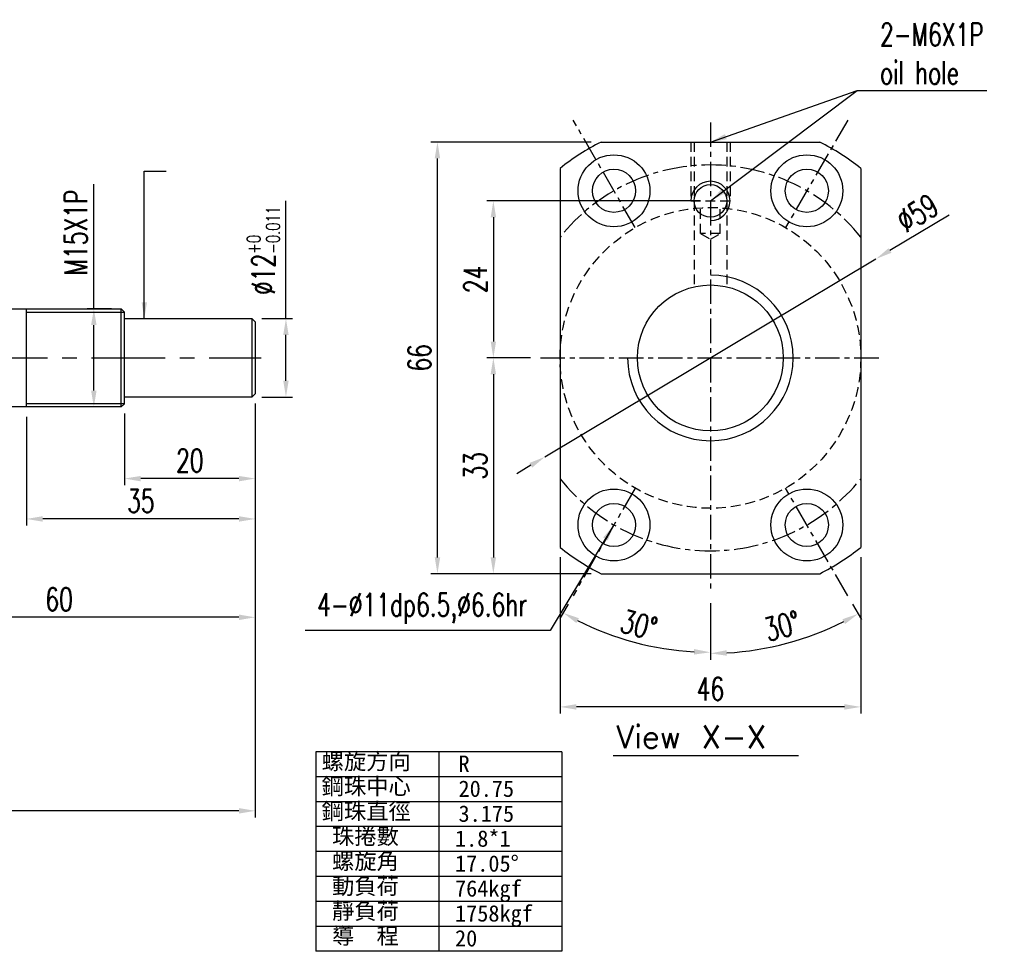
# Model space of a CAD drawing. Extents: x -428 to -52, y 16 to 176.
# Tile 3 of 3: x -202 to -52, y 16 to 158. Entities that reach past the tile are written whole.
import ezdxf

# ---------------------------------------------------------------- set-up
doc = ezdxf.new("R2010")
doc.units = 0
doc.header["$LTSCALE"] = 3
doc.header["$MEASUREMENT"] = 0
doc.header["$PDMODE"] = 2
doc.linetypes.add('CENTER', pattern=[2, 1.25, -0.25, 0.25, -0.25])
doc.linetypes.add('DASHED', pattern=[0.75, 0.5, -0.25])
doc.layers.get('DEFPOINTS').update_dxf_attribs({"linetype": 'CONTINUOUS'})
for name, color, linetype in [('CL', 1, 'CENTER'), ('DIM', 4, 'CONTINUOUS'), ('HID', 2, 'DASHED'), ('OUT', 3, 'CONTINUOUS')]:
    doc.layers.add(name, color=color, linetype=linetype)
doc.styles.add('DIM-7', font='SIMPLEX.shx', dxfattribs={"width": 0.7, "bigfont": 'chineset.shx'})
doc.styles.add('STYLE1', font='txt.shx')
doc.styles.add('T', font='kaiu.ttf')
doc.dimstyles.new('CNS', dxfattribs={"dimtxt": 3.5, "dimasz": 2.5, "dimexe": 1, "dimexo": 1.5, "dimgap": 0.09, "dimtad": 0, "dimdsep": 46, "dimtxsty": 'DIM-7', "dimcen": 0.09, "dimadec": 0, "dimazin": 0, "dimtfac": 1, "dimtix": 1, "dimtmove": 2, "dimatfit": 3, "dimfxl": 1, "dimtvp": 0.971429, "dimtolj": 1, "dimarcsym": 0})
doc.dimstyles.get("Standard").update_dxf_attribs({"dimtxt": 0.18, "dimasz": 0.18, "dimexe": 0.18, "dimexo": 0.0625, "dimgap": 0.09, "dimtad": 0, "dimtih": 1, "dimtoh": 1, "dimdec": 4, "dimzin": 0, "dimdsep": 46, "dimtxsty": 'STANDARD', "dimcen": 0.09, "dimadec": 0, "dimazin": 0, "dimtfac": 1, "dimtdec": 4, "dimtofl": 0, "dimtmove": 0, "dimatfit": 0, "dimfxl": 1, "dimtolj": 1, "dimtzin": 0, "dimarcsym": 0})

# ---------------------------------------------------------------- blocks, each defined once
blk = doc.blocks.new('*D4')
at = {"layer": 'DEFPOINTS', "color": 0, "transparency": 16777216}
for p in [(-96.66, 130.77), (-129.86, 106.77), (-122.66, 106.77)]:
    blk.add_point(p, dxfattribs=at)
at = {"layer": 'DIM', "color": 0, "lineweight": -2, "transparency": 16777216}
for p, q in [((-98.16, 130.77), (-130.86, 130.77)), ((-129.86, 128.27), (-129.86, 109.27)), ((-124.16, 106.77), (-130.86, 106.77))]:
    blk.add_line(p, q, dxfattribs=at)
at = {"layer": 'DIM', "color": 0, "transparency": 16777216}
for points in [[(-130.27, 128.27), (-129.44, 128.27), (-129.86, 130.77)], [(-130.27, 109.27), (-129.44, 109.27), (-129.86, 106.77)]]:
    blk.add_solid(points, dxfattribs=at)
at = {"layer": 'DIM', "color": 0, "transparency": 16777216, "insert": (-132.61, 118.77), "char_height": 3.5, "attachment_point": 5, "rotation": 90, "style": 'DIM-7'}
blk.add_mtext('\\A1;24', dxfattribs=at)
blk = doc.blocks.new('*D5')
at = {"layer": 'DEFPOINTS', "color": 0, "transparency": 16777216}
for p in [(-96.66, 142.77), (-108.16, 86.85), (-117.66, 70.39), (-96.66, 70.77), (-112.06, 64.47)]:
    blk.add_point(p, dxfattribs=at)
at = {"layer": 'DIM', "color": 0, "lineweight": -2, "transparency": 16777216}
for p, q in [((-118.41, 69.09), (-119.67, 66.92)), ((-96.66, 69.27), (-96.66, 60.75))]:
    blk.add_line(p, q, dxfattribs=at)
blk.add_arc((-96.66, 106.77), 45.01, 243.1825, 266.8175, dxfattribs=at)
at = {"layer": 'DIM', "color": 0, "transparency": 16777216}
for points in [[(-117.17, 66.23), (-116.77, 66.96), (-119.17, 67.78)], [(-99.15, 62.24), (-99.17, 61.4), (-96.66, 61.75)]]:
    blk.add_solid(points, dxfattribs=at)
at = {"layer": 'DIM', "color": 0, "transparency": 16777216, "insert": (-107.6, 65.94), "char_height": 3.5, "attachment_point": 5, "rotation": 345, "style": 'DIM-7'}
blk.add_mtext('\\A1;30°', dxfattribs=at)
blk = doc.blocks.new('*D11')
at = {"layer": 'DEFPOINTS', "color": 0, "transparency": 16777216}
for p in [(-119.66, 77.78), (-73.66, 77.78), (-119.66, 53.4)]:
    blk.add_point(p, dxfattribs=at)
at = {"layer": 'DIM', "color": 0, "lineweight": -2, "transparency": 16777216}
for p, q in [((-119.66, 76.28), (-119.66, 52.4)), ((-73.66, 76.28), (-73.66, 52.4)), ((-76.16, 53.4), (-117.16, 53.4))]:
    blk.add_line(p, q, dxfattribs=at)
at = {"layer": 'DIM', "color": 0, "transparency": 16777216}
for points in [[(-117.16, 53.82), (-117.16, 52.98), (-119.66, 53.4)], [(-76.16, 53.82), (-76.16, 52.98), (-73.66, 53.4)]]:
    blk.add_solid(points, dxfattribs=at)
at = {"layer": 'DIM', "color": 0, "transparency": 16777216, "insert": (-96.66, 56.15), "char_height": 3.5, "attachment_point": 5, "style": 'DIM-7'}
blk.add_mtext('\\A1;46', dxfattribs=at)
blk = doc.blocks.new('*D12')
at = {"layer": 'DEFPOINTS', "color": 0, "transparency": 16777216}
for p in [(-138.41, 139.77), (-113.4, 139.77), (-113.4, 73.77)]:
    blk.add_point(p, dxfattribs=at)
at = {"layer": 'DIM', "color": 0, "lineweight": -2, "transparency": 16777216}
for p, q in [((-114.9, 139.77), (-139.41, 139.77)), ((-138.41, 76.27), (-138.41, 137.27)), ((-114.9, 73.77), (-139.41, 73.77))]:
    blk.add_line(p, q, dxfattribs=at)
at = {"layer": 'DIM', "color": 0, "transparency": 16777216}
for points in [[(-138.83, 137.27), (-137.99, 137.27), (-138.41, 139.77)], [(-138.83, 76.27), (-137.99, 76.27), (-138.41, 73.77)]]:
    blk.add_solid(points, dxfattribs=at)
at = {"layer": 'DIM', "color": 0, "transparency": 16777216, "insert": (-141.16, 106.77), "char_height": 3.5, "attachment_point": 5, "rotation": 90, "style": 'DIM-7'}
blk.add_mtext('\\A1;66', dxfattribs=at)
blk = doc.blocks.new('*D13')
at = {"layer": 'DEFPOINTS', "color": 0, "transparency": 16777216}
for p in [(-123.13, 106.77), (-129.86, 73.77), (-113.4, 73.77)]:
    blk.add_point(p, dxfattribs=at)
at = {"layer": 'DIM', "color": 0, "lineweight": -2, "transparency": 16777216}
for p, q in [((-124.63, 106.77), (-130.86, 106.77)), ((-129.86, 104.27), (-129.86, 76.27)), ((-114.9, 73.77), (-130.86, 73.77))]:
    blk.add_line(p, q, dxfattribs=at)
at = {"layer": 'DIM', "color": 0, "transparency": 16777216}
for points in [[(-130.28, 104.27), (-129.45, 104.27), (-129.86, 106.77)], [(-130.28, 76.27), (-129.45, 76.27), (-129.86, 73.77)]]:
    blk.add_solid(points, dxfattribs=at)
at = {"layer": 'DIM', "color": 0, "transparency": 16777216, "insert": (-132.61, 90.27), "char_height": 3.5, "attachment_point": 5, "rotation": 90, "style": 'DIM-7'}
blk.add_mtext('\\A1;33', dxfattribs=at)
blk = doc.blocks.new('*D14')
at = {"layer": 'DEFPOINTS', "color": 0, "transparency": 16777216}
for p in [(-71.34, 121.9), (-121.98, 91.63)]:
    blk.add_point(p, dxfattribs=at)
at = {"layer": 'DIM', "color": 0, "lineweight": -2, "transparency": 16777216}
for p, q in [((-60.13, 128.61), (-69.2, 123.19)), ((-121.98, 91.63), (-71.34, 121.9)), ((-124.13, 90.34), (-126.27, 89.06))]:
    blk.add_line(p, q, dxfattribs=at)
at = {"layer": 'DIM', "color": 0, "transparency": 16777216}
for points in [[(-69.41, 123.54), (-68.99, 122.83), (-71.34, 121.9)], [(-124.34, 90.7), (-123.92, 89.99), (-121.98, 91.63)]]:
    blk.add_solid(points, dxfattribs=at)
at = {"layer": 'DIM', "color": 0, "transparency": 16777216, "insert": (-65, 128.9), "char_height": 3.5, "attachment_point": 5, "rotation": 30.8757, "style": 'DIM-7'}
blk.add_mtext('\\A1;∅59', dxfattribs=at)
blk = doc.blocks.new('*D17')
at = {"layer": 'DEFPOINTS', "color": 0, "linetype": 'Continuous', "transparency": 16777216}
for p in [(-166.28, 101.27), (-406.42, 49.68), (-406.42, 37.51)]:
    blk.add_point(p, dxfattribs=at)
at = {"layer": 'DIM', "color": 0, "linetype": 'Continuous', "lineweight": -2, "transparency": 16777216}
for p, q in [((-166.28, 99.77), (-166.28, 36.51)), ((-406.42, 48.18), (-406.42, 36.51)), ((-168.78, 37.51), (-403.92, 37.51))]:
    blk.add_line(p, q, dxfattribs=at)
at = {"layer": 'DIM', "color": 0, "linetype": 'Continuous', "transparency": 16777216}
for points in [[(-403.92, 37.93), (-403.92, 37.09), (-406.42, 37.51)], [(-168.78, 37.93), (-168.78, 37.09), (-166.28, 37.51)]]:
    blk.add_solid(points, dxfattribs=at)
at = {"layer": 'DIM', "color": 0, "linetype": 'Continuous', "transparency": 16777216, "insert": (-286.35, 40.26), "char_height": 3.5, "attachment_point": 5, "style": 'DIM-7'}
blk.add_mtext('\\A1;L3', dxfattribs=at)
blk = doc.blocks.new('*D24')
at = {"layer": 'DEFPOINTS', "color": 0, "linetype": 'Continuous', "transparency": 16777216}
for p in [(-190.96, 114.27), (-186.78, 114.27), (-186.78, 99.27)]:
    blk.add_point(p, dxfattribs=at)
at = {"layer": 'DIM', "color": 0, "linetype": 'Continuous', "lineweight": -2, "transparency": 16777216}
for p, q in [((-190.96, 114.27), (-190.96, 133.35)), ((-188.28, 114.27), (-191.96, 114.27)), ((-190.96, 101.77), (-190.96, 111.77)), ((-188.28, 99.27), (-191.96, 99.27))]:
    blk.add_line(p, q, dxfattribs=at)
at = {"layer": 'DIM', "color": 0, "linetype": 'Continuous', "transparency": 16777216}
for points in [[(-191.38, 111.77), (-190.54, 111.77), (-190.96, 114.27)], [(-191.38, 101.77), (-190.54, 101.77), (-190.96, 99.27)]]:
    blk.add_solid(points, dxfattribs=at)
at = {"layer": 'DIM', "color": 0, "linetype": 'Continuous', "transparency": 16777216, "insert": (-193.71, 125.93), "char_height": 3.5, "attachment_point": 5, "rotation": 90, "style": 'DIM-7'}
blk.add_mtext('\\A1;M15X1P', dxfattribs=at)
blk = doc.blocks.new('*D25')
at = {"layer": 'DEFPOINTS', "color": 0, "linetype": 'Continuous', "transparency": 16777216}
for p in [(-166.78, 112.77), (-161.58, 112.77), (-166.78, 100.77)]:
    blk.add_point(p, dxfattribs=at)
at = {"layer": 'DIM', "color": 0, "linetype": 'Continuous', "lineweight": -2, "transparency": 16777216}
for p, q in [((-161.58, 112.77), (-161.58, 130.79)), ((-165.28, 112.77), (-160.58, 112.77)), ((-161.58, 103.27), (-161.58, 110.27)), ((-165.28, 100.77), (-160.58, 100.77))]:
    blk.add_line(p, q, dxfattribs=at)
at = {"layer": 'DIM', "color": 0, "linetype": 'Continuous', "transparency": 16777216}
for points in [[(-162, 110.27), (-161.17, 110.27), (-161.58, 112.77)], [(-162, 103.27), (-161.17, 103.27), (-161.58, 100.77)]]:
    blk.add_solid(points, dxfattribs=at)
at = {"layer": 'DIM', "color": 0, "linetype": 'Continuous', "transparency": 16777216, "insert": (-165.03, 123.18), "char_height": 3.5, "attachment_point": 5, "rotation": 90, "style": 'DIM-7'}
blk.add_mtext('\\A1;%%C12{\\H2.1;\\S+0^ -0.011;}', dxfattribs=at)
blk = doc.blocks.new('*D26')
at = {"layer": 'DEFPOINTS', "color": 0, "linetype": 'Continuous', "transparency": 16777216}
for p in [(-166.28, 101.27), (-226.28, 97.27), (-226.28, 67.1)]:
    blk.add_point(p, dxfattribs=at)
at = {"layer": 'DIM', "color": 0, "linetype": 'Continuous', "lineweight": -2, "transparency": 16777216}
for p, q in [((-166.28, 99.77), (-166.28, 66.1)), ((-226.28, 95.77), (-226.28, 66.1)), ((-168.78, 67.1), (-223.78, 67.1))]:
    blk.add_line(p, q, dxfattribs=at)
at = {"layer": 'DIM', "color": 0, "linetype": 'Continuous', "transparency": 16777216}
for points in [[(-223.78, 67.52), (-223.78, 66.68), (-226.28, 67.1)], [(-168.78, 67.52), (-168.78, 66.68), (-166.28, 67.1)]]:
    blk.add_solid(points, dxfattribs=at)
at = {"layer": 'DIM', "color": 0, "linetype": 'Continuous', "transparency": 16777216, "insert": (-196.28, 69.85), "char_height": 3.5, "attachment_point": 5, "style": 'DIM-7'}
blk.add_mtext('\\A1;60', dxfattribs=at)
blk = doc.blocks.new('*D27')
at = {"layer": 'DEFPOINTS', "color": 0, "linetype": 'Continuous', "transparency": 16777216}
for p in [(-166.28, 101.27), (-201.28, 99.27), (-201.28, 82.14)]:
    blk.add_point(p, dxfattribs=at)
at = {"layer": 'DIM', "color": 0, "linetype": 'Continuous', "lineweight": -2, "transparency": 16777216}
for p, q in [((-166.28, 99.77), (-166.28, 81.14)), ((-201.28, 97.77), (-201.28, 81.14)), ((-168.78, 82.14), (-198.78, 82.14))]:
    blk.add_line(p, q, dxfattribs=at)
at = {"layer": 'DIM', "color": 0, "linetype": 'Continuous', "transparency": 16777216}
for points in [[(-198.78, 82.56), (-198.78, 81.72), (-201.28, 82.14)], [(-168.78, 82.56), (-168.78, 81.72), (-166.28, 82.14)]]:
    blk.add_solid(points, dxfattribs=at)
at = {"layer": 'DIM', "color": 0, "linetype": 'Continuous', "transparency": 16777216, "insert": (-183.78, 84.89), "char_height": 3.5, "attachment_point": 5, "style": 'DIM-7'}
blk.add_mtext('\\A1;35', dxfattribs=at)
blk = doc.blocks.new('*D28')
at = {"layer": 'DEFPOINTS', "color": 0, "linetype": 'Continuous', "transparency": 16777216}
for p in [(-166.28, 101.27), (-186.28, 99.77), (-186.28, 88.31)]:
    blk.add_point(p, dxfattribs=at)
at = {"layer": 'DIM', "color": 0, "linetype": 'Continuous', "lineweight": -2, "transparency": 16777216}
for p, q in [((-166.28, 99.77), (-166.28, 87.31)), ((-186.28, 98.27), (-186.28, 87.31)), ((-168.78, 88.31), (-183.78, 88.31))]:
    blk.add_line(p, q, dxfattribs=at)
at = {"layer": 'DIM', "color": 0, "linetype": 'Continuous', "transparency": 16777216}
for points in [[(-183.78, 88.72), (-183.78, 87.89), (-186.28, 88.31)], [(-168.78, 88.72), (-168.78, 87.89), (-166.28, 88.31)]]:
    blk.add_solid(points, dxfattribs=at)
at = {"layer": 'DIM', "color": 0, "linetype": 'Continuous', "transparency": 16777216, "insert": (-176.28, 91.06), "char_height": 3.5, "attachment_point": 5, "style": 'DIM-7'}
blk.add_mtext('\\A1;20', dxfattribs=at)
blk = doc.blocks.new('*D31')
at = {"layer": 'DEFPOINTS', "color": 0, "transparency": 16777216}
for p in [(-96.66, 142.77), (-85.16, 86.85), (-96.66, 70.77), (-75.66, 70.39), (-88.82, 62.27)]:
    blk.add_point(p, dxfattribs=at)
at = {"layer": 'DIM', "color": 0, "lineweight": -2, "transparency": 16777216}
for p, q in [((-96.66, 69.27), (-96.66, 60.58)), ((-74.91, 69.09), (-73.57, 66.77))]:
    blk.add_line(p, q, dxfattribs=at)
blk.add_arc((-96.66, 106.77), 45.18, 273.1706, 296.8294, dxfattribs=at)
at = {"layer": 'DIM', "color": 0, "transparency": 16777216}
for points in [[(-76.47, 66.81), (-76.07, 66.08), (-74.07, 67.63)], [(-94.15, 61.23), (-94.18, 62.07), (-96.66, 61.58)]]:
    blk.add_solid(points, dxfattribs=at)
at = {"layer": 'DIM', "color": 0, "transparency": 16777216, "insert": (-85.68, 65.78), "char_height": 3.5, "attachment_point": 5, "rotation": 15, "style": 'DIM-7'}
blk.add_mtext('\\A1;30°', dxfattribs=at)

msp = doc.modelspace()

# ---------------------------------------------------------------- linework, layer by layer
at = {"layer": 'CL', "color": 0, "linetype": 'CENTER'}
for p, q in [((-108.164, 126.684), (-117.664, 143.138)), ((-75.664, 143.138), (-85.164, 126.684)), ((-96.664, 142.765), (-96.664, 70.765)), ((-108.164, 86.847), (-117.664, 70.392)), ((-75.664, 70.392), (-85.164, 86.847))]:
    msp.add_line(p, q, dxfattribs=at)
at = {"layer": 'CL', "color": 0, "linetype": 'CENTER', "ltscale": 3}
msp.add_line((-281.299, 106.765), (-165.376, 106.765), dxfattribs=at)
at = {"layer": 'CL', "color": 0}
msp.add_line((-122.664, 106.765), (-70.664, 106.765), dxfattribs=at)
for start, end in [(38.77045, 141.22955), (218.77045, 321.22955)]:
    msp.add_arc((-96.664, 106.765), 29.5, start, end, dxfattribs=at)
at = {"layer": 'DIM', "color": 0, "linetype": 'Continuous'}
for p, q in [((-201.283, 113.765), (-186.283, 113.765)), ((-186.283, 99.765), (-201.283, 99.765)), ((-111.521, 45.989), (-83.174, 45.989))]:
    msp.add_line(p, q, dxfattribs=at)
at = {"layer": 'DIM', "color": 0}
for p, q in [((-119.383, 46.532), (-157.006, 46.532)), ((-157.006, 46.532), (-157.006, 16.031)), ((-138.195, 46.532), (-138.195, 16.031)), ((-119.383, 46.532), (-119.383, 16.031)), ((-119.383, 42.719), (-157.006, 42.719)), ((-119.383, 38.907), (-157.006, 38.907)), ((-119.383, 35.094), (-157.006, 35.094)), ((-119.383, 31.281), (-157.006, 31.281)), ((-119.383, 27.469), (-157.006, 27.469)), ((-119.383, 23.656), (-157.006, 23.656)), ((-119.383, 19.844), (-157.006, 19.844)), ((-119.383, 16.031), (-157.006, 16.031))]:
    msp.add_line(p, q, dxfattribs=at)
msp.add_arc((-96.664, 130.765), 3, 270, 180, dxfattribs=at)
at = {"layer": 'DIM', "color": 0, "linetype": 'Continuous'}
msp.add_arc((-96.664, 106.765), 12.66, 180, 90, dxfattribs=at)
at = {"layer": 'HID', "color": 0}
for p, q in [((-99.664, 139.765), (-99.664, 130.765)), ((-99.164, 139.765), (-99.164, 117.631)), ((-94.164, 139.765), (-94.164, 117.631)), ((-93.664, 139.765), (-93.664, 130.765)), ((-99.664, 130.765), (-93.664, 130.765)), ((-98.164, 125.765), (-98.164, 129.765)), ((-95.164, 125.765), (-95.164, 129.765)), ((-98.164, 125.765), (-96.664, 124.899)), ((-95.164, 125.765), (-98.164, 125.765)), ((-96.664, 124.899), (-95.164, 125.765))]:
    msp.add_line(p, q, dxfattribs=at)
at = {"layer": 'HID', "color": 0, "linetype": 'DASHED'}
msp.add_circle((-96.664, 106.765), 23, dxfattribs=at)
at = {"layer": 'OUT', "color": 0}
for p, q in [((-113.397, 139.765), (-79.931, 139.765)), ((-119.664, 135.748), (-119.664, 77.782)), ((-73.664, 135.748), (-73.664, 77.782)), ((-113.397, 73.765), (-79.931, 73.765))]:
    msp.add_line(p, q, dxfattribs=at)
at = {"layer": 'OUT', "color": 0, "linetype": 'Continuous'}
for p, q in [((-226.283, 114.265), (-186.783, 114.265)), ((-201.283, 99.265), (-201.283, 114.265)), ((-186.783, 114.265), (-186.283, 113.765)), ((-186.783, 99.265), (-186.783, 114.265)), ((-186.283, 99.765), (-186.283, 113.765)), ((-186.283, 112.765), (-166.783, 112.765)), ((-166.783, 112.765), (-166.283, 112.265)), ((-166.783, 112.765), (-166.783, 100.765)), ((-166.283, 112.265), (-166.283, 101.265)), ((-166.283, 101.265), (-166.783, 100.765)), ((-186.283, 99.765), (-186.783, 99.265)), ((-166.783, 100.765), (-186.283, 100.765)), ((-186.783, 99.265), (-226.283, 99.265))]:
    msp.add_line(p, q, dxfattribs=at)
for centre, radius in [((-111.414, 132.313), 5.5), ((-81.914, 132.313), 5.5), ((-111.414, 132.313), 3.3), ((-81.914, 132.313), 3.3), ((-96.664, 106.765), 11.15), ((-111.414, 81.217), 5.5), ((-81.914, 81.217), 5.5), ((-111.414, 81.217), 3.3), ((-81.914, 81.217), 3.3)]:
    msp.add_circle(centre, radius, dxfattribs=at)
at = {"layer": 'OUT', "color": 0}
msp.add_circle((-96.664, 130.765), 2.5, dxfattribs=at)
for start, end in [(116.88805, 128.43465), (51.56535, 63.11195), (231.56535, 243.11195), (296.88805, 308.43465)]:
    msp.add_arc((-96.664, 106.765), 37, start, end, dxfattribs=at)

# ---------------------------------------------------------------- texts
at = {"layer": 'DIM', "color": 0, "linetype": 'Continuous', "style": 'STYLE1'}
msp.add_text('View X-X', height=3.5, dxfattribs=at).set_placement((-111.033, 47.074))
at = {"layer": 'DIM', "color": 0, "style": 'T'}
for s, p in [('螺旋方向', (-156.123, 43.825)), ('R', (-135.19, 43.458)), ('鋼珠中心', (-156.123, 40.013)), ('20.75', (-135.19, 39.645)), ('鋼珠直徑', (-156.123, 36.2)), ('3.175', (-135.19, 35.833)), ('珠捲數', (-154.535, 32.388)), ('1.8*1', (-135.724, 32.02)), ('螺旋角', (-154.535, 28.575)), ('17.05%%D', (-135.724, 28.208)), ('動負荷', (-154.535, 24.762)), ('764kgf', (-135.724, 24.395)), ('靜負荷', (-154.535, 20.95)), ('1758kgf', (-135.724, 20.583)), ('導  程', (-154.535, 17.137)), ('20', (-135.724, 16.77))]:
    msp.add_text(s, height=2.5, dxfattribs=at).set_placement(p)
at = {"layer": 'DIM', "color": 0, "char_height": 3.5, "style": 'DIM-7'}
for s, insert, attachment_point in [('2-M6X1P \\Poil hole', (-70.725, 153.294), 4), ('4-%%C11dp6.5,%%c6.6hr', (-124.675, 68.439), 6)]:
    msp.add_mtext(s, dxfattribs=dict(at, insert=insert, attachment_point=attachment_point))

# ---------------------------------------------------------------- dimensions: what is measured, and where the dimension line sits
at = {"layer": 'DIM', "color": 0}
for base, line2, picture, middle in [((-112.06, 64.466), ((-108.164, 86.847), (-117.664, 70.392)), '*D5', (-107.603, 65.941)), ((-88.818, 62.268), ((-85.164, 86.847), (-75.664, 70.392)), '*D31', (-85.681, 65.777))]:
    dim = msp.add_angular_dim_2l(base=base, line1=((-96.664, 70.765), (-96.664, 142.765)), line2=line2, dimstyle='CNS', override={"dimgap": 1, "dimtad": 1, "dimtmove": 0}, dxfattribs=at)
    dim.commit()
    dim.dimension.update_dxf_attribs({"geometry": picture, "text_midpoint": middle})
for base, p1, p2, dimstyle, override, picture, middle in [((-138.411, 139.765), (-113.397, 73.765), (-113.397, 139.765), 'CNS', {"dimgap": 1, "dimtad": 1, "dimclrd": 0, "dimclre": 0, "dimclrt": 0, "dimtmove": 0}, '*D12', (-141.161, 106.765)), ((-129.857, 106.765), (-96.664, 130.765), (-122.664, 106.765), 'STANDARD', {"dimtxt": 3.5, "dimasz": 2.5, "dimexe": 1, "dimexo": 1.5, "dimgap": 1, "dimtad": 1, "dimtih": 0, "dimtoh": 0, "dimdec": 2, "dimzin": 8, "dimtxsty": 'DIM-7', "dimclrd": 0, "dimclre": 0, "dimclrt": 0, "dimtfac": 0.6, "dimtix": 1, "dimtofl": 1, "dimatfit": 3, "dimtzin": 8}, '*D4', (-132.607, 118.765)), ((-129.862, 73.765), (-123.129, 106.765), (-113.397, 73.765), 'CNS', {"dimgap": 1, "dimtad": 1, "dimclrd": 0, "dimclre": 0, "dimclrt": 0, "dimtmove": 0}, '*D13', (-132.612, 90.265))]:
    dim = msp.add_linear_dim(base=base, p1=p1, p2=p2, angle=90, dimstyle=dimstyle, override=override, dxfattribs=at)
    dim.commit()
    dim.dimension.update_dxf_attribs({"geometry": picture, "text_midpoint": middle})
at = {"layer": 'DIM', "color": 0, "linetype": 'Continuous'}
for base, p1, p2, text, override, picture, middle in [((-161.584, 112.765), (-166.783, 100.765), (-166.783, 112.765), '%%C<>', {"dimtxt": 3.5, "dimasz": 2.5, "dimexe": 1, "dimexo": 1.5, "dimgap": 1, "dimtad": 1, "dimtih": 0, "dimtoh": 0, "dimdec": 2, "dimzin": 8, "dimtxsty": 'DIM-7', "dimclrd": 0, "dimclre": 0, "dimclrt": 0, "dimtol": 1, "dimtm": 0.011, "dimtfac": 0.6, "dimtix": 1, "dimtofl": 1, "dimatfit": 3, "dimtzin": 8}, '*D25', (-161.584, 123.183)), ((-190.958, 114.265), (-186.783, 99.265), (-186.783, 114.265), 'M<>X1P', {"dimtxt": 3.5, "dimasz": 2.5, "dimexe": 1, "dimexo": 1.5, "dimgap": 1, "dimtad": 1, "dimtih": 0, "dimtoh": 0, "dimdec": 2, "dimzin": 8, "dimtxsty": 'DIM-7', "dimclrd": 0, "dimclre": 0, "dimclrt": 0, "dimtfac": 0.6, "dimtix": 1, "dimtofl": 1, "dimatfit": 3, "dimtzin": 8}, '*D24', (-190.958, 125.932))]:
    dim = msp.add_linear_dim(base=base, p1=p1, p2=p2, angle=90, text=text, dimstyle='STANDARD', override=override, dxfattribs=at)
    dim.commit()
    dim.dimension.update_dxf_attribs({"geometry": picture, "text_midpoint": middle, "dimtype": 160})
at = {"layer": 'DIM', "color": 0}
dim = msp.add_diameter_dim_2p(p1=(-121.983, 91.626), p2=(-71.345, 121.904), dimstyle='CNS', override={"dimgap": 1, "dimtad": 1, "dimtmove": 0}, dxfattribs=at)
dim.commit()
dim.dimension.update_dxf_attribs({"geometry": '*D14', "text_midpoint": (-63.591, 126.54), "dimtype": 163})
at = {"layer": 'DIM', "color": 0, "linetype": 'Continuous'}
dim = msp.add_linear_dim(base=(-406.422, 37.509), p1=(-166.283, 101.265), p2=(-406.422, 49.683), text='L3', dimstyle='STANDARD', override={"dimtxt": 3.5, "dimasz": 2.5, "dimexe": 1, "dimexo": 1.5, "dimgap": 1, "dimtad": 1, "dimtih": 0, "dimtoh": 0, "dimdec": 2, "dimzin": 8, "dimtxsty": 'DIM-7', "dimclrd": 0, "dimclre": 0, "dimclrt": 0, "dimtfac": 0.6, "dimtix": 1, "dimtofl": 1, "dimatfit": 3, "dimtzin": 8}, dxfattribs=at)
dim.commit()
dim.dimension.update_dxf_attribs({"geometry": '*D17', "text_midpoint": (-286.352, 40.259)})
for base, p2, picture, middle in [((-226.283, 67.1), (-226.283, 97.265), '*D26', (-196.283, 69.85)), ((-201.283, 82.14), (-201.283, 99.265), '*D27', (-183.783, 84.89)), ((-186.283, 88.306), (-186.283, 99.765), '*D28', (-176.283, 91.056))]:
    dim = msp.add_linear_dim(base=base, p1=(-166.283, 101.265), p2=p2, dimstyle='STANDARD', override={"dimtxt": 3.5, "dimasz": 2.5, "dimexe": 1, "dimexo": 1.5, "dimgap": 1, "dimtad": 1, "dimtih": 0, "dimtoh": 0, "dimdec": 2, "dimzin": 8, "dimtxsty": 'DIM-7', "dimclrd": 0, "dimclre": 0, "dimclrt": 0, "dimtfac": 0.6, "dimtix": 1, "dimtofl": 1, "dimatfit": 3, "dimtzin": 8}, dxfattribs=at)
    dim.commit()
    dim.dimension.update_dxf_attribs({"geometry": picture, "text_midpoint": middle})
at = {"layer": 'DIM', "color": 0}
dim = msp.add_linear_dim(base=(-119.664, 53.4), p1=(-73.664, 77.782), p2=(-119.664, 77.782), dimstyle='CNS', override={"dimgap": 1, "dimtad": 1, "dimclrd": 0, "dimclre": 0, "dimclrt": 0, "dimtmove": 0}, dxfattribs=at)
dim.commit()
dim.dimension.update_dxf_attribs({"geometry": '*D11', "text_midpoint": (-96.664, 56.15)})

# ---------------------------------------------------------------- leaders
at = {"layer": 'DIM', "color": 0, "linetype": 'Continuous'}
for points in [[(-96.664, 130.765), (-74.225, 147.627)], [(-183.244, 112.765), (-183.244, 135.296), (-179.896, 135.296)]]:
    msp.add_leader(points, dimstyle='STANDARD', override={"dimtxt": 3.5, "dimasz": 2.5, "dimexe": 1, "dimexo": 1.5, "dimgap": 1, "dimtad": 1, "dimtih": 0, "dimtoh": 0, "dimdec": 2, "dimzin": 8, "dimtxsty": 'DIM-7', "dimclrd": 0, "dimclre": 4, "dimclrt": 1, "dimtfac": 0.6, "dimtix": 1, "dimtofl": 1, "dimtzin": 8}, dxfattribs=at)
at = {"layer": 'DIM', "color": 0, "annotation_type": 0, "has_hookline": 1}
for points, hookline_direction, text_width in [([(-96.664, 139.765), (-74.225, 147.627), (-71.725, 147.627)], 0, 16.333), ([(-111.414, 81.217), (-121.175, 65.106), (-123.675, 65.106)], 1, 33.95)]:
    msp.add_leader(points, dimstyle='CNS', override={"dimgap": 1, "dimtad": 1, "dimclrd": 0, "dimclre": 4}, dxfattribs=dict(at, hookline_direction=hookline_direction, text_width=text_width))

doc.saveas('drawing.dxf')
